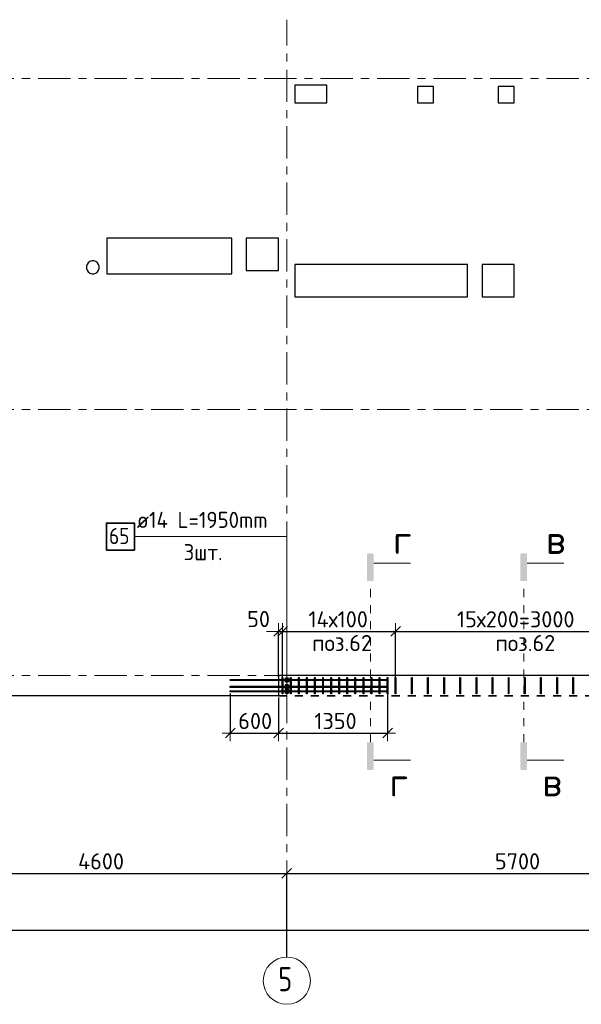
# Model space of a CAD drawing. Header units: metres. Extents: x -38 to 99, y -15 to 21.
# Tile 3 of 88: x 10.44 to 17.4, y -4.07 to 8.13. Entities that reach past the tile are written whole.
import ezdxf

# ---------------------------------------------------------------- set-up
doc = ezdxf.new("R2010")
doc.units = ezdxf.units.M
doc.header["$PDMODE"] = 65
for name, pattern in [('______11', [0.5, 0.4, -0.05, 0, -0.05]), ('______2', [0.0405, 0.03, -0.0105]), ('______3', [0.5, 0.4, -0.1]), ('______5', [1.1, 0.8, -0.1, 0.1, -0.1]), ('______9', [0.015, 0, -0.015])]:
    doc.linetypes.add(name, pattern=pattern)
for name, color, linetype, lineweight in [('XR$2$Осевая линия (1)', 7, '______5', 13), ('XR$2$Размерная линия (1)', 7, 'Continuous', 13), ('XR$4$Арм.стержн. Доп. арматура', 180, 'Continuous', 35), ('XR$4$Арм.стержн. Хомут', 240, 'Continuous', 35), ('XR$4$Балка (1)', 7, '______3', 13), ('XR$4$Перекрытие (1)', 7, 'Continuous', 35), ('XR$4$Размерная линия (1)', 7, 'Continuous', 13), ('XR$4$Текст_ общее_1', 7, 'Continuous', 13)]:
    doc.layers.add(name, color=color, linetype=linetype, lineweight=lineweight)
doc.styles.add('ISOCPEUR', font='txt')
doc.dimstyles.new('DIMSTYLE_3', dxfattribs={"dimtxt": 0.2, "dimasz": 0.2, "dimexe": 0, "dimexo": 0, "dimgap": 0.1, "dimtad": 2, "dimdec": 0, "dimlfac": 1000, "dimrnd": 5, "dimzin": 12, "dimdsep": 46, "dimtxsty": 'ISOCPEUR', "dimblk1": 'ALL_ML_STRICH', "dimblk2": 'ALL_ML_STRICH', "dimsah": 1, "dimcen": 0, "dimclrd": 7, "dimclre": 256, "dimclrt": 7, "dimadec": 0, "dimazin": 0, "dimtfac": 1, "dimtdec": 0, "dimtix": 1, "dimtmove": 2, "dimatfit": 3, "dimfxl": 0, "dimtzin": 0, "dimlwd": 0, "dimlwe": -3, "dimarcsym": 0})
doc.dimstyles.new('DIMSTYLE_33', dxfattribs={"dimtxt": 0.2, "dimasz": 0.2, "dimexe": 0, "dimexo": 0, "dimgap": 0.1, "dimtad": 2, "dimdec": 0, "dimlfac": 1000, "dimrnd": 5, "dimzin": 12, "dimdsep": 46, "dimtxsty": 'ISOCPEUR', "dimblk1": 'ALL_ML_STRICH', "dimblk2": 'ALL_ML_STRICH', "dimsah": 1, "dimcen": 0, "dimclrd": 7, "dimclre": 256, "dimclrt": 7, "dimadec": 0, "dimazin": 0, "dimtfac": 1, "dimtdec": 0, "dimtix": 1, "dimtmove": 2, "dimatfit": 3, "dimfxl": 0, "dimtvp": 1.2, "dimtzin": 0, "dimlwd": 0, "dimlwe": -3, "dimarcsym": 0})

# ---------------------------------------------------------------- blocks, each defined once
blk = doc.blocks.new('ALL_ML_STRICH')
at = {"color": 0, "linetype": 'ByBlock', "lineweight": -2}
for p, q in [((-1, 0), (0.5, 0)), ((-0.3, -0.3), (0.3, 0.3)), ((0, -0.5), (0, 0.5))]:
    blk.add_line(p, q, dxfattribs=at)
blk = doc.blocks.new('*D12')
at = {"layer": 'DEFPOINTS', "color": 7, "linetype": 'Continuous', "lineweight": 13, "transparency": 33554687}
for p in [(0.5, -3.103), (0.5, -3.156), (61.6, -3.14)]:
    blk.add_point(p, dxfattribs=at)
at = {"layer": 'XR$2$Размерная линия (1)', "color": 9, "linetype": 'Continuous', "lineweight": -2, "true_color": 0xc7c7c7, "transparency": 33554687}
for p, q in [((0.5, -3.123), (0.5, -3.156)), ((61.6, -3.156), (61.6, -3.156))]:
    blk.add_line(p, q, dxfattribs=at)
at = {"layer": 'XR$2$Размерная линия (1)', "color": 7, "linetype": 'Continuous', "lineweight": -2, "transparency": 33554687}
blk.add_line((0.5, -3.156), (61.6, -3.156), dxfattribs=at)
at = {"layer": 'XR$2$Размерная линия (1)', "color": 7, "linetype": 'Continuous', "lineweight": 13, "transparency": 33554687, "xscale": 0.2, "yscale": 0.2, "zscale": 0.2, "rotation": 180}
blk.add_blockref('ALL_ML_STRICH', (0.5, -3.156), dxfattribs=at)
at = {"layer": 'XR$2$Размерная линия (1)', "color": 7, "linetype": 'Continuous', "lineweight": 13, "transparency": 33554687, "xscale": 0.2, "yscale": 0.2, "zscale": 0.2}
blk.add_blockref('ALL_ML_STRICH', (61.6, -3.156), dxfattribs=at)
at = {"layer": 'XR$2$Размерная линия (1)', "color": 7, "linetype": 'Continuous', "lineweight": 13, "transparency": 33554687, "insert": (31.1, -3.006), "char_height": 0.2, "width": 1, "attachment_point": 5, "style": 'ISOCPEUR'}
blk.add_mtext('\\A1;{61100}', dxfattribs=at)
blk = doc.blocks.new('*D15')
at = {"layer": 'DEFPOINTS', "color": 7, "linetype": 'Continuous', "lineweight": 13, "transparency": 33554687}
for p in [(9.15, -2.452), (9.15, -3.513), (13.75, -3.513)]:
    blk.add_point(p, dxfattribs=at)
at = {"layer": 'XR$2$Размерная линия (1)', "color": 9, "linetype": 'Continuous', "lineweight": -2, "true_color": 0xc7c7c7, "transparency": 33554687}
for p, q in [((9.15, -3.493), (9.15, -2.452)), ((13.75, -3.493), (13.75, -2.452))]:
    blk.add_line(p, q, dxfattribs=at)
at = {"layer": 'XR$2$Размерная линия (1)', "color": 7, "linetype": 'Continuous', "lineweight": -2, "transparency": 33554687}
blk.add_line((9.15, -2.452), (13.75, -2.452), dxfattribs=at)
at = {"layer": 'XR$2$Размерная линия (1)', "color": 7, "linetype": 'Continuous', "lineweight": 13, "transparency": 33554687, "xscale": 0.2, "yscale": 0.2, "zscale": 0.2, "rotation": 180}
blk.add_blockref('ALL_ML_STRICH', (9.15, -2.452), dxfattribs=at)
at = {"layer": 'XR$2$Размерная линия (1)', "color": 7, "linetype": 'Continuous', "lineweight": 13, "transparency": 33554687, "xscale": 0.2, "yscale": 0.2, "zscale": 0.2}
blk.add_blockref('ALL_ML_STRICH', (13.75, -2.452), dxfattribs=at)
at = {"layer": 'XR$2$Размерная линия (1)', "color": 7, "linetype": 'Continuous', "lineweight": 13, "transparency": 33554687, "insert": (11.45, -2.302), "char_height": 0.2, "width": 0.8, "attachment_point": 5, "style": 'ISOCPEUR'}
blk.add_mtext('\\A1;{4600}', dxfattribs=at)
blk = doc.blocks.new('*D16')
at = {"layer": 'DEFPOINTS', "color": 7, "linetype": 'Continuous', "lineweight": 13, "transparency": 33554687}
for p in [(13.75, -2.452), (13.75, -3.513), (19.45, -3.607)]:
    blk.add_point(p, dxfattribs=at)
at = {"layer": 'XR$2$Размерная линия (1)', "color": 9, "linetype": 'Continuous', "lineweight": -2, "true_color": 0xc7c7c7, "transparency": 33554687}
for p, q in [((13.75, -3.493), (13.75, -2.452)), ((19.45, -3.587), (19.45, -2.452))]:
    blk.add_line(p, q, dxfattribs=at)
at = {"layer": 'XR$2$Размерная линия (1)', "color": 7, "linetype": 'Continuous', "lineweight": -2, "transparency": 33554687}
blk.add_line((13.75, -2.452), (19.45, -2.452), dxfattribs=at)
at = {"layer": 'XR$2$Размерная линия (1)', "color": 7, "linetype": 'Continuous', "lineweight": 13, "transparency": 33554687, "xscale": 0.2, "yscale": 0.2, "zscale": 0.2, "rotation": 180}
blk.add_blockref('ALL_ML_STRICH', (13.75, -2.452), dxfattribs=at)
at = {"layer": 'XR$2$Размерная линия (1)', "color": 7, "linetype": 'Continuous', "lineweight": 13, "transparency": 33554687, "xscale": 0.2, "yscale": 0.2, "zscale": 0.2}
blk.add_blockref('ALL_ML_STRICH', (19.45, -2.452), dxfattribs=at)
at = {"layer": 'XR$2$Размерная линия (1)', "color": 7, "linetype": 'Continuous', "lineweight": 13, "transparency": 33554687, "insert": (16.61, -2.302), "char_height": 0.2, "width": 0.8, "attachment_point": 5, "style": 'ISOCPEUR'}
blk.add_mtext('\\A1;{5700}', dxfattribs=at)
blk = doc.blocks.new('*D253')
at = {"layer": 'DEFPOINTS', "color": 7, "linetype": 'Continuous', "lineweight": 13, "transparency": 33554687}
for p in [(13.05, -0.202), (13.65, -0.25), (13.05, -0.713)]:
    blk.add_point(p, dxfattribs=at)
at = {"layer": 'XR$4$Размерная линия (1)', "color": 9, "linetype": 'Continuous', "lineweight": -2, "true_color": 0xc7c7c7, "transparency": 33554687}
for p, q in [((13.05, -0.222), (13.05, -0.713)), ((13.65, -0.27), (13.65, -0.713))]:
    blk.add_line(p, q, dxfattribs=at)
at = {"layer": 'XR$4$Размерная линия (1)', "color": 7, "linetype": 'Continuous', "lineweight": -2, "transparency": 33554687}
blk.add_line((13.05, -0.713), (13.65, -0.713), dxfattribs=at)
at = {"layer": 'XR$4$Размерная линия (1)', "color": 7, "linetype": 'Continuous', "lineweight": 13, "transparency": 33554687, "xscale": 0.2, "yscale": 0.2, "zscale": 0.2, "rotation": 180}
blk.add_blockref('ALL_ML_STRICH', (13.05, -0.713), dxfattribs=at)
at = {"layer": 'XR$4$Размерная линия (1)', "color": 7, "linetype": 'Continuous', "lineweight": 13, "transparency": 33554687, "xscale": 0.2, "yscale": 0.2, "zscale": 0.2}
blk.add_blockref('ALL_ML_STRICH', (13.65, -0.713), dxfattribs=at)
at = {"layer": 'XR$4$Размерная линия (1)', "color": 7, "linetype": 'Continuous', "lineweight": 13, "transparency": 33554687, "insert": (13.36, -0.563), "char_height": 0.2, "width": 0.6, "attachment_point": 5, "style": 'ISOCPEUR'}
blk.add_mtext('\\A1;{600}', dxfattribs=at)
blk = doc.blocks.new('*D254')
at = {"layer": 'DEFPOINTS', "color": 7, "linetype": 'Continuous', "lineweight": 13, "transparency": 33554687}
for p in [(15, -0.202), (13.65, -0.25), (13.65, -0.713)]:
    blk.add_point(p, dxfattribs=at)
at = {"layer": 'XR$4$Размерная линия (1)', "color": 9, "linetype": 'Continuous', "lineweight": -2, "true_color": 0xc7c7c7, "transparency": 33554687}
for p, q in [((15, -0.222), (15, -0.713)), ((13.65, -0.27), (13.65, -0.713))]:
    blk.add_line(p, q, dxfattribs=at)
at = {"layer": 'XR$4$Размерная линия (1)', "color": 7, "linetype": 'Continuous', "lineweight": -2, "transparency": 33554687}
blk.add_line((13.65, -0.713), (15, -0.713), dxfattribs=at)
at = {"layer": 'XR$4$Размерная линия (1)', "color": 7, "linetype": 'Continuous', "lineweight": 13, "transparency": 33554687, "xscale": 0.2, "yscale": 0.2, "zscale": 0.2, "rotation": 180}
blk.add_blockref('ALL_ML_STRICH', (13.65, -0.713), dxfattribs=at)
at = {"layer": 'XR$4$Размерная линия (1)', "color": 7, "linetype": 'Continuous', "lineweight": 13, "transparency": 33554687, "xscale": 0.2, "yscale": 0.2, "zscale": 0.2}
blk.add_blockref('ALL_ML_STRICH', (15, -0.713), dxfattribs=at)
at = {"layer": 'XR$4$Размерная линия (1)', "color": 7, "linetype": 'Continuous', "lineweight": 13, "transparency": 33554687, "insert": (14.355, -0.563), "char_height": 0.2, "width": 0.8, "attachment_point": 5, "style": 'ISOCPEUR'}
blk.add_mtext('\\A1;{1350}', dxfattribs=at)
blk = doc.blocks.new('*D257')
at = {"layer": 'DEFPOINTS', "color": 7, "linetype": 'Continuous', "lineweight": 13, "transparency": 33554687}
for p in [(13.65, 0.548), (13.65, -0.039), (13.7, -0.078)]:
    blk.add_point(p, dxfattribs=at)
at = {"layer": 'XR$4$Размерная линия (1)', "color": 9, "linetype": 'Continuous', "lineweight": -2, "true_color": 0xc7c7c7, "transparency": 33554687}
for p, q in [((13.65, -0.019), (13.65, 0.548)), ((13.7, -0.058), (13.7, 0.548))]:
    blk.add_line(p, q, dxfattribs=at)
at = {"layer": 'XR$4$Размерная линия (1)', "color": 7, "linetype": 'Continuous', "lineweight": -2, "transparency": 33554687}
blk.add_line((13.65, 0.548), (13.7, 0.548), dxfattribs=at)
at = {"layer": 'XR$4$Размерная линия (1)', "color": 7, "linetype": 'Continuous', "lineweight": 13, "transparency": 33554687, "xscale": 0.2, "yscale": 0.2, "zscale": 0.2}
blk.add_blockref('ALL_ML_STRICH', (13.7, 0.548), dxfattribs=at)
at = {"layer": 'XR$4$Размерная линия (1)', "color": 7, "linetype": 'Continuous', "lineweight": 13, "transparency": 33554687, "xscale": 0.2, "yscale": 0.2, "zscale": 0.2, "rotation": 180}
blk.add_blockref('ALL_ML_STRICH', (13.65, 0.548), dxfattribs=at)
at = {"layer": 'XR$4$Размерная линия (1)', "color": 7, "linetype": 'Continuous', "lineweight": 13, "transparency": 33554687, "insert": (13.402, 0.701), "char_height": 0.2, "width": 0.4, "attachment_point": 5, "style": 'ISOCPEUR'}
blk.add_mtext('\\A1;{50}', dxfattribs=at)
blk = doc.blocks.new('*D258')
at = {"layer": 'DEFPOINTS', "color": 7, "linetype": 'Continuous', "lineweight": 13, "transparency": 33554687}
for p in [(13.7, 0.548), (13.7, -0.078), (15.1, -0.059)]:
    blk.add_point(p, dxfattribs=at)
at = {"layer": 'XR$4$Размерная линия (1)', "color": 9, "linetype": 'Continuous', "lineweight": -2, "true_color": 0xc7c7c7, "transparency": 33554687}
for p, q in [((13.7, -0.058), (13.7, 0.548)), ((15.1, -0.039), (15.1, 0.548))]:
    blk.add_line(p, q, dxfattribs=at)
at = {"layer": 'XR$4$Размерная линия (1)', "color": 7, "linetype": 'Continuous', "lineweight": -2, "transparency": 33554687}
blk.add_line((13.7, 0.548), (15.1, 0.548), dxfattribs=at)
at = {"layer": 'XR$4$Размерная линия (1)', "color": 7, "linetype": 'Continuous', "lineweight": 13, "transparency": 33554687, "xscale": 0.2, "yscale": 0.2, "zscale": 0.2, "rotation": 180}
blk.add_blockref('ALL_ML_STRICH', (13.7, 0.548), dxfattribs=at)
at = {"layer": 'XR$4$Размерная линия (1)', "color": 7, "linetype": 'Continuous', "lineweight": 13, "transparency": 33554687, "xscale": 0.2, "yscale": 0.2, "zscale": 0.2}
blk.add_blockref('ALL_ML_STRICH', (15.1, 0.548), dxfattribs=at)
at = {"layer": 'XR$4$Размерная линия (1)', "color": 7, "linetype": 'Continuous', "lineweight": 13, "transparency": 33554687, "insert": (14.02, 0.798), "char_height": 0.2, "width": 0.01, "attachment_point": 1, "line_spacing_factor": 0.60241, "style": 'ISOCPEUR'}
blk.add_mtext('14х100', dxfattribs=at)
blk = doc.blocks.new('*D259')
at = {"layer": 'DEFPOINTS', "color": 7, "linetype": 'Continuous', "lineweight": 13, "transparency": 33554687}
for p in [(15.1, 0.548), (15.1, -0.059), (18.1, -0.066)]:
    blk.add_point(p, dxfattribs=at)
at = {"layer": 'XR$4$Размерная линия (1)', "color": 9, "linetype": 'Continuous', "lineweight": -2, "true_color": 0xc7c7c7, "transparency": 33554687}
for p, q in [((15.1, -0.039), (15.1, 0.548)), ((18.1, -0.046), (18.1, 0.548))]:
    blk.add_line(p, q, dxfattribs=at)
at = {"layer": 'XR$4$Размерная линия (1)', "color": 7, "linetype": 'Continuous', "lineweight": -2, "transparency": 33554687}
blk.add_line((15.1, 0.548), (18.1, 0.548), dxfattribs=at)
at = {"layer": 'XR$4$Размерная линия (1)', "color": 7, "linetype": 'Continuous', "lineweight": 13, "transparency": 33554687, "xscale": 0.2, "yscale": 0.2, "zscale": 0.2, "rotation": 180}
blk.add_blockref('ALL_ML_STRICH', (15.1, 0.548), dxfattribs=at)
at = {"layer": 'XR$4$Размерная линия (1)', "color": 7, "linetype": 'Continuous', "lineweight": 13, "transparency": 33554687, "xscale": 0.2, "yscale": 0.2, "zscale": 0.2}
blk.add_blockref('ALL_ML_STRICH', (18.1, 0.548), dxfattribs=at)
at = {"layer": 'XR$4$Размерная линия (1)', "color": 7, "linetype": 'Continuous', "lineweight": 13, "transparency": 33554687, "insert": (15.86, 0.798), "char_height": 0.2, "width": 0.01, "attachment_point": 1, "line_spacing_factor": 0.60241, "style": 'ISOCPEUR'}
blk.add_mtext('15х200=3000', dxfattribs=at)

msp = doc.modelspace()

# ---------------------------------------------------------------- hatches: boundary and pattern name
at = {"linetype": 'Continuous', "lineweight": 25, "true_color": 0x000000, "transparency": 33554687}
for points in [[(14.8285, 1.4992), (14.828, 1.5017), (14.8271, 1.5041), (14.826, 1.5064), (14.8246, 1.5086), (14.8229, 1.5105), (14.821, 1.5122), (14.8189, 1.5136), (14.8166, 1.5147), (14.8141, 1.5155), (14.8116, 1.516), (14.8091, 1.5162), (14.7646, 1.5162), (14.762, 1.516), (14.7595, 1.5155), (14.7571, 1.5147), (14.7548, 1.5136), (14.7527, 1.5122), (14.7508, 1.5105), (14.7491, 1.5086), (14.7476, 1.5064), (14.7465, 1.5041), (14.7457, 1.5017), (14.7452, 1.4992), (14.745, 1.4967), (14.745, 1.1717), (14.8286, 1.1717), (14.8286, 1.4967)], [(16.7285, 1.4992), (16.728, 1.5017), (16.7271, 1.5041), (16.726, 1.5064), (16.7246, 1.5086), (16.7229, 1.5105), (16.721, 1.5122), (16.7189, 1.5136), (16.7166, 1.5147), (16.7141, 1.5155), (16.7116, 1.516), (16.7091, 1.5162), (16.6646, 1.5162), (16.662, 1.516), (16.6595, 1.5155), (16.6571, 1.5147), (16.6548, 1.5136), (16.6527, 1.5122), (16.6508, 1.5105), (16.6491, 1.5086), (16.6476, 1.5064), (16.6465, 1.5041), (16.6457, 1.5017), (16.6452, 1.4992), (16.645, 1.4967), (16.645, 1.1717), (16.7286, 1.1717), (16.7286, 1.4967)], [(14.8285, -1.1538), (14.8286, -1.1512), (14.8286, -0.8262), (14.745, -0.8262), (14.745, -1.1512), (14.7452, -1.1538), (14.7457, -1.1563), (14.7465, -1.1587), (14.7476, -1.161), (14.7491, -1.1631), (14.7508, -1.165), (14.7527, -1.1667), (14.7548, -1.1681), (14.7571, -1.1693), (14.7595, -1.1701), (14.762, -1.1706), (14.7646, -1.1708), (14.8091, -1.1708), (14.8116, -1.1706), (14.8141, -1.1701), (14.8166, -1.1693), (14.8189, -1.1681), (14.821, -1.1667), (14.8229, -1.165), (14.8246, -1.1631), (14.826, -1.161), (14.8271, -1.1587), (14.828, -1.1563)], [(16.7285, -1.1538), (16.7286, -1.1512), (16.7286, -0.8262), (16.645, -0.8262), (16.645, -1.1512), (16.6452, -1.1538), (16.6457, -1.1563), (16.6465, -1.1587), (16.6476, -1.161), (16.6491, -1.1631), (16.6508, -1.165), (16.6527, -1.1667), (16.6548, -1.1681), (16.6571, -1.1693), (16.6595, -1.1701), (16.662, -1.1706), (16.6646, -1.1708), (16.7091, -1.1708), (16.7116, -1.1706), (16.7141, -1.1701), (16.7166, -1.1693), (16.7189, -1.1681), (16.721, -1.1667), (16.7229, -1.165), (16.7246, -1.1631), (16.726, -1.161), (16.7271, -1.1587), (16.728, -1.1563)]]:
    msp.add_hatch(color=18, dxfattribs=at).paths.add_polyline_path(points)
at = {"layer": 'XR$4$Арм.стержн. Доп. арматура', "linetype": 'Continuous', "lineweight": 13, "transparency": 33554687}
for points in [[(13.7788, -0.0398), (13.7272, -0.0398), (13.723, -0.0548)], [(13.7788, -0.0398), (13.723, -0.0548), (13.783, -0.0548)], [(13.783, -0.0548), (13.723, -0.0548), (13.7272, -0.0698)], [(13.768, -0.029), (13.738, -0.029), (13.7272, -0.0398)], [(13.768, -0.029), (13.7272, -0.0398), (13.7788, -0.0398)], [(13.783, -0.0548), (13.7272, -0.0698), (13.7788, -0.0698)], [(13.7788, -0.0698), (13.7272, -0.0698), (13.738, -0.0806)], [(13.768, -0.1139), (13.738, -0.1139), (13.7272, -0.1247)], [(13.768, -0.1139), (13.7272, -0.1247), (13.7788, -0.1247)], [(13.738, -0.029), (13.768, -0.029), (13.753, -0.0248)], [(13.7788, -0.0698), (13.738, -0.0806), (13.768, -0.0806)], [(13.768, -0.0806), (13.738, -0.0806), (13.753, -0.0848)], [(13.738, -0.1139), (13.768, -0.1139), (13.753, -0.1097)], [(13.7788, -0.1247), (13.7272, -0.1247), (13.723, -0.1397)], [(13.7788, -0.1247), (13.723, -0.1397), (13.783, -0.1397)], [(13.783, -0.1397), (13.723, -0.1397), (13.7272, -0.1547)], [(13.7788, -0.1798), (13.7272, -0.1798), (13.723, -0.1948)], [(13.7788, -0.1798), (13.723, -0.1948), (13.783, -0.1948)], [(13.783, -0.1948), (13.723, -0.1948), (13.7272, -0.2098)], [(13.783, -0.1397), (13.7272, -0.1547), (13.7788, -0.1547)], [(13.7788, -0.1547), (13.7272, -0.1547), (13.738, -0.1655)], [(13.768, -0.169), (13.738, -0.169), (13.7272, -0.1798)], [(13.768, -0.169), (13.7272, -0.1798), (13.7788, -0.1798)], [(13.783, -0.1948), (13.7272, -0.2098), (13.7788, -0.2098)], [(13.7788, -0.2098), (13.7272, -0.2098), (13.738, -0.2206)], [(13.7788, -0.1547), (13.738, -0.1655), (13.768, -0.1655)], [(13.738, -0.169), (13.768, -0.169), (13.753, -0.1648)], [(13.768, -0.1655), (13.738, -0.1655), (13.753, -0.1697)], [(13.7788, -0.2098), (13.738, -0.2206), (13.768, -0.2206)], [(13.768, -0.2206), (13.738, -0.2206), (13.753, -0.2248)]]:
    msp.add_hatch(color=7, dxfattribs=at).paths.add_polyline_path(points)

# ---------------------------------------------------------------- linework, layer by layer
at = {"color": 7, "linetype": 'Continuous', "lineweight": 13, "transparency": 33554687}
for p, q in [((14.8286, 1.3947), (15.2854, 1.3947)), ((16.7286, 1.3947), (17.1854, 1.3947)), ((14.8286, -1.0492), (15.2854, -1.0492)), ((16.7286, -1.0492), (17.1854, -1.0492))]:
    msp.add_line(p, q, dxfattribs=at)
at = {"color": 7, "linetype": '______9', "lineweight": 13, "transparency": 33554687}
for p, q in [((14.7868, -0.8262), (14.7868, 1.1717)), ((16.6868, -0.8262), (16.6868, 1.1717))]:
    msp.add_line(p, q, dxfattribs=at)
at = {"layer": 'XR$2$Осевая линия (1)', "color": 253, "linetype": '______11', "lineweight": 13, "true_color": 0xa0a0a0, "transparency": 33554687}
for p, q in [((13.75, -3.39), (13.75, 8.13)), ((-2.63, 7.4), (62.6, 7.4)), ((-2.63, 3.3), (62.6, 3.3)), ((-2.63, 0), (62.6, 0))]:
    msp.add_line(p, q, dxfattribs=at)
at = {"layer": 'XR$2$Осевая линия (1)', "color": 7, "linetype": 'Continuous', "lineweight": 13, "transparency": 33554687}
msp.add_circle((13.7524, -3.7819), 0.2924, dxfattribs=at)
at = {"layer": 'XR$4$Арм.стержн. Доп. арматура', "color": 7, "linetype": 'Continuous', "lineweight": 13, "transparency": 33554687}
for p, q in [((11.873, 1.7235), (13.753, 1.7235)), ((13.753, 1.7235), (13.753, -0.1948)), ((13.753, 1.7235), (13.753, -0.0548)), ((13.753, 1.7235), (13.753, -0.1397)), ((13.723, -0.0548), (13.723, -0.0548)), ((13.753, -0.0248), (13.753, -0.0248)), ((13.753, -0.0848), (13.753, -0.0848)), ((13.753, -0.1097), (13.753, -0.1097)), ((13.783, -0.0548), (13.783, -0.0548)), ((13.723, -0.1397), (13.723, -0.1397)), ((13.723, -0.1948), (13.723, -0.1948)), ((13.753, -0.1648), (13.753, -0.1648)), ((13.753, -0.1697), (13.753, -0.1697)), ((13.753, -0.2248), (13.753, -0.2248)), ((13.783, -0.1397), (13.783, -0.1397)), ((13.783, -0.1948), (13.783, -0.1948))]:
    msp.add_line(p, q, dxfattribs=at)
at = {"layer": 'XR$4$Арм.стержн. Доп. арматура', "color": 7, "linetype": 'Continuous', "lineweight": 35, "transparency": 33554687}
msp.add_lwpolyline([(11.5164, 1.5568), (11.863, 1.5568), (11.863, 1.8902), (11.5164, 1.8902), (11.5164, 1.5568)], dxfattribs=at)
at = {"layer": 'XR$4$Арм.стержн. Доп. арматура', "color": 7, "linetype": 'Continuous', "lineweight": 25, "transparency": 33554687}
for points in [[(13.0501, -0.0478), (15.0001, -0.0478), (15.0001, -0.0618), (13.0501, -0.0618), (13.0501, -0.0478)], [(13.0501, -0.1327), (15.0001, -0.1327), (15.0001, -0.1467), (13.0501, -0.1467), (13.0501, -0.1327)], [(13.0501, -0.1878), (15.0001, -0.1878), (15.0001, -0.2018), (13.0501, -0.2018), (13.0501, -0.1878)]]:
    msp.add_lwpolyline(points, dxfattribs=at)
at = {"layer": 'XR$4$Арм.стержн. Доп. арматура', "color": 7, "linetype": 'Continuous', "lineweight": 13, "transparency": 33554687}
for centre in [(13.753, -0.0548), (13.753, -0.1397), (13.753, -0.1948)]:
    msp.add_circle(centre, 0.03, dxfattribs=at)
at = {"layer": 'XR$4$Арм.стержн. Хомут', "color": 40, "linetype": 'Continuous', "lineweight": 25, "transparency": 33554687}
for points in [[(13.6961, -0.2248), (13.6961, -0.0247), (13.7041, -0.0247), (13.7041, -0.2248), (13.6961, -0.2248)], [(13.7961, -0.2248), (13.7961, -0.0247), (13.8041, -0.0247), (13.8041, -0.2248), (13.7961, -0.2248)], [(13.8961, -0.2248), (13.8961, -0.0247), (13.9041, -0.0247), (13.9041, -0.2248), (13.8961, -0.2248)], [(13.9961, -0.2248), (13.9961, -0.0247), (14.0041, -0.0247), (14.0041, -0.2248), (13.9961, -0.2248)], [(14.0961, -0.2248), (14.0961, -0.0247), (14.1041, -0.0247), (14.1041, -0.2248), (14.0961, -0.2248)], [(14.1961, -0.2248), (14.1961, -0.0247), (14.2041, -0.0247), (14.2041, -0.2248), (14.1961, -0.2248)], [(14.2961, -0.2248), (14.2961, -0.0247), (14.3041, -0.0247), (14.3041, -0.2248), (14.2961, -0.2248)], [(14.3961, -0.2248), (14.3961, -0.0247), (14.4041, -0.0247), (14.4041, -0.2248), (14.3961, -0.2248)], [(14.4961, -0.2248), (14.4961, -0.0247), (14.5041, -0.0247), (14.5041, -0.2248), (14.4961, -0.2248)], [(14.5961, -0.2248), (14.5961, -0.0247), (14.6041, -0.0247), (14.6041, -0.2248), (14.5961, -0.2248)], [(14.6961, -0.2248), (14.6961, -0.0247), (14.7041, -0.0247), (14.7041, -0.2248), (14.6961, -0.2248)], [(14.7961, -0.2248), (14.7961, -0.0247), (14.8041, -0.0247), (14.8041, -0.2248), (14.7961, -0.2248)], [(14.8961, -0.2248), (14.8961, -0.0247), (14.9041, -0.0247), (14.9041, -0.2248), (14.8961, -0.2248)], [(14.9961, -0.2248), (14.9961, -0.0247), (15.0041, -0.0247), (15.0041, -0.2248), (14.9961, -0.2248)], [(15.0961, -0.2248), (15.0961, -0.0247), (15.1041, -0.0247), (15.1041, -0.2248), (15.0961, -0.2248)], [(15.2961, -0.2248), (15.2961, -0.0247), (15.3041, -0.0247), (15.3041, -0.2248), (15.2961, -0.2248)], [(15.4961, -0.2248), (15.4961, -0.0247), (15.5041, -0.0247), (15.5041, -0.2248), (15.4961, -0.2248)], [(15.6961, -0.2248), (15.6961, -0.0247), (15.7041, -0.0247), (15.7041, -0.2248), (15.6961, -0.2248)], [(15.8961, -0.2248), (15.8961, -0.0247), (15.9041, -0.0247), (15.9041, -0.2248), (15.8961, -0.2248)], [(16.0961, -0.2248), (16.0961, -0.0247), (16.1041, -0.0247), (16.1041, -0.2248), (16.0961, -0.2248)], [(16.2961, -0.2248), (16.2961, -0.0247), (16.3041, -0.0247), (16.3041, -0.2248), (16.2961, -0.2248)], [(16.4961, -0.2248), (16.4961, -0.0247), (16.5041, -0.0247), (16.5041, -0.2248), (16.4961, -0.2248)], [(16.6961, -0.2248), (16.6961, -0.0247), (16.7041, -0.0247), (16.7041, -0.2248), (16.6961, -0.2248)], [(16.8961, -0.2248), (16.8961, -0.0247), (16.9041, -0.0247), (16.9041, -0.2248), (16.8961, -0.2248)], [(17.0961, -0.2248), (17.0961, -0.0247), (17.1041, -0.0247), (17.1041, -0.2248), (17.0961, -0.2248)], [(17.2961, -0.2248), (17.2961, -0.0247), (17.3041, -0.0247), (17.3041, -0.2248), (17.2961, -0.2248)]]:
    msp.add_lwpolyline(points, dxfattribs=at)
at = {"layer": 'XR$4$Балка (1)', "color": 7, "linetype": '______2', "lineweight": 25, "transparency": 33554687}
for p, q in [((13.6501, -0.2498), (19.55, -0.2495)), ((19.55, -0.2498), (13.6501, -0.2498))]:
    msp.add_line(p, q, dxfattribs=at)
at = {"layer": 'XR$4$Перекрытие (1)', "color": 7, "linetype": 'Continuous', "lineweight": 25, "transparency": 33554687}
for p, q in [((13.849, 7.3202), (13.849, 7.1002)), ((14.249, 7.3202), (13.849, 7.3202)), ((14.249, 7.1002), (14.249, 7.3202)), ((15.57, 7.3002), (15.37, 7.3001)), ((15.37, 7.3001), (15.37, 7.1002)), ((15.57, 7.1002), (15.57, 7.3002)), ((16.57, 7.3002), (16.37, 7.3001)), ((16.37, 7.3001), (16.37, 7.1002)), ((16.57, 7.1002), (16.57, 7.3002)), ((13.849, 7.1002), (14.249, 7.1002)), ((15.37, 7.1002), (15.57, 7.1002)), ((16.37, 7.1002), (16.57, 7.1002)), ((11.52, 5.4203), (11.52, 4.9803)), ((13.07, 5.4203), (11.52, 5.4203)), ((13.07, 4.9803), (13.07, 5.4203)), ((13.6501, 5.4201), (13.2501, 5.42)), ((13.2501, 5.42), (13.2501, 5.02)), ((13.6501, 5.0201), (13.6501, 5.4201)), ((11.3117, 5.1322), (11.2913, 5.1174)), ((11.3357, 5.14), (11.3117, 5.1322)), ((11.361, 5.14), (11.3357, 5.14)), ((11.385, 5.1322), (11.361, 5.14)), ((11.4054, 5.1174), (11.385, 5.1322)), ((11.2765, 5.0969), (11.2687, 5.0729)), ((11.2687, 5.0729), (11.2687, 5.0477)), ((11.2687, 5.0477), (11.2765, 5.0237)), ((11.2913, 5.1174), (11.2765, 5.0969)), ((11.2765, 5.0237), (11.2913, 5.0033)), ((11.4202, 5.0969), (11.4054, 5.1174)), ((11.4054, 5.0033), (11.4202, 5.0237)), ((11.428, 5.0729), (11.4202, 5.0969)), ((11.4202, 5.0237), (11.428, 5.0477)), ((11.428, 5.0477), (11.428, 5.0729)), ((13.2501, 5.02), (13.6501, 5.0201)), ((13.85, 5.0968), (13.85, 4.6968)), ((15.99, 5.0968), (13.85, 5.0968)), ((15.99, 4.6968), (15.99, 5.0968)), ((16.17, 5.0968), (16.17, 4.6968)), ((16.57, 5.0968), (16.17, 5.0968)), ((16.57, 4.6968), (16.57, 5.0968)), ((11.2913, 5.0033), (11.3117, 4.9885)), ((11.3117, 4.9885), (11.3357, 4.9807)), ((11.3357, 4.9807), (11.361, 4.9807)), ((11.361, 4.9807), (11.385, 4.9885)), ((11.385, 4.9885), (11.4054, 5.0033)), ((11.52, 4.9803), (13.07, 4.9803)), ((13.85, 4.6968), (15.99, 4.6968)), ((16.17, 4.6968), (16.57, 4.6968)), ((13.6501, 0.0002), (13.6501, -0.2498)), ((19.55, 0.0002), (13.6501, 0.0002)), ((13.6501, -0.2498), (0.25, -0.2498))]:
    msp.add_line(p, q, dxfattribs=at)

# ---------------------------------------------------------------- texts
at = {"color": 7, "linetype": 'Continuous', "lineweight": 13, "transparency": 33554687, "char_height": 0.35, "width": 0.381111, "attachment_point": 5, "style": 'ISOCPEUR'}
for s, insert in [('\\A1;{\\fISOCPEUR|i0|b0;\\H0.350000;\\W1.000000;\\C7;г}\\P', (15.1827, 1.6837)), ('\\A1;{\\fISOCPEUR|i0|b0;\\H0.350000;\\W1.000000;\\C7;в}\\P', (17.0827, 1.6837)), ('\\A1;{\\fISOCPEUR|i0|b0;\\H0.350000;\\W1.000000;\\C7;г}\\P', (15.1383, -1.3215)), ('\\A1;{\\fISOCPEUR|i0|b0;\\H0.350000;\\W1.000000;\\C7;в}\\P', (17.0383, -1.3215))]:
    msp.add_mtext(s, dxfattribs=dict(at, insert=insert))
at = {"layer": 'XR$2$Осевая линия (1)', "color": 7, "linetype": 'Continuous', "lineweight": 13, "transparency": 33554687, "insert": (13.6474, -3.9124), "char_height": 0.3, "width": 0.326407, "attachment_point": 7, "style": 'ISOCPEUR'}
msp.add_mtext('\\W0.78;5', dxfattribs=at)
at = {"layer": 'XR$4$Арм.стержн. Доп. арматура', "color": 7, "linetype": 'Continuous', "lineweight": 25, "transparency": 33554687, "char_height": 0.2, "attachment_point": 7, "style": 'ISOCPEUR'}
for s, insert, width in [('\\W0.94;ø14 L=1950mm ', (11.893, 1.8302), 1.933176), ('\\W0.87;65', (11.5497, 1.6302), 0.367208), ('\\W0.94;3шт. ', (12.473, 1.4302), 0.774191)]:
    msp.add_mtext(s, dxfattribs=dict(at, insert=insert, width=width))
at = {"layer": 'XR$4$Текст_ общее_1', "color": 7, "linetype": 'Continuous', "lineweight": 13, "transparency": 33554687, "char_height": 0.2, "width": 0.844937, "attachment_point": 5, "style": 'ISOCPEUR'}
for insert in [(14.436, 0.4038), (16.706, 0.4038)]:
    msp.add_mtext('\\A1;{\\fISOCPEUR|i0|b0;\\H0.200000;\\W1.000000;\\C7;поз.62}\\P', dxfattribs=dict(at, insert=insert))

# ---------------------------------------------------------------- dimensions: what is measured, and where the dimension line sits
at = {"layer": 'XR$2$Размерная линия (1)', "color": 7, "linetype": 'Continuous', "lineweight": 13, "transparency": 33554687}
for base, p1, p2, picture, middle in [((13.75, -2.452), (9.15, -3.4932), (13.75, -3.4932), '*D15', (11.45, -2.302)), ((19.45, -2.452), (13.75, -3.4932), (19.45, -3.5875), '*D16', (16.61, -2.302)), ((61.6, -3.1563), (0.5, -3.1233), (61.6, -3.1563), '*D12', (31.1, -3.0063))]:
    dim = msp.add_linear_dim(base=base, p1=p1, p2=p2, dimstyle='DIMSTYLE_3', override={"dimpost": '<>', "dimclrd": 7, "dimclre": 9, "dimclrt": 7, "dimlwd": 0, "dimlwe": 65533}, dxfattribs=at)
    dim.commit()
    dim.dimension.update_dxf_attribs({"geometry": picture, "text_midpoint": middle, "dimtype": 160})
at = {"layer": 'XR$4$Размерная линия (1)', "color": 7, "linetype": 'Continuous', "lineweight": 13, "transparency": 33554687}
for base, p1, p2, dimstyle, picture, middle in [((13.7001, 0.5484), (13.6501, -0.0186), (13.7001, -0.0577), 'DIMSTYLE_33', '*D257', (13.4024, 0.7008)), ((13.6501, -0.7132), (13.0501, -0.2218), (13.6501, -0.2698), 'DIMSTYLE_3', '*D253', (13.3601, -0.5632)), ((15.0001, -0.7132), (13.6501, -0.2698), (15.0001, -0.2218), 'DIMSTYLE_3', '*D254', (14.3551, -0.5632))]:
    dim = msp.add_linear_dim(base=base, p1=p1, p2=p2, dimstyle=dimstyle, override={"dimpost": '<>', "dimclrd": 7, "dimclre": 9, "dimclrt": 7, "dimlwd": 0, "dimlwe": 65533}, dxfattribs=at)
    dim.commit()
    dim.dimension.update_dxf_attribs({"geometry": picture, "text_midpoint": middle, "dimtype": 160})
for base, p1, p2, text, picture, middle in [((15.1001, 0.5484), (13.7001, -0.0577), (15.1001, -0.0387), '14х100', '*D258', (14.4001, 0.6484)), ((18.1, 0.5484), (15.1001, -0.0387), (18.1, -0.046), '15х200=3000', '*D259', (16.6001, 0.6484))]:
    dim = msp.add_linear_dim(base=base, p1=p1, p2=p2, text=text, dimstyle='DIMSTYLE_3', override={"dimpost": '<>', "dimclrd": 7, "dimclre": 9, "dimclrt": 7, "dimlwd": 0, "dimlwe": 65533}, dxfattribs=at)
    dim.commit()
    dim.dimension.update_dxf_attribs({"geometry": picture, "text_midpoint": middle, "dimtype": 160})

doc.saveas('drawing.dxf')
